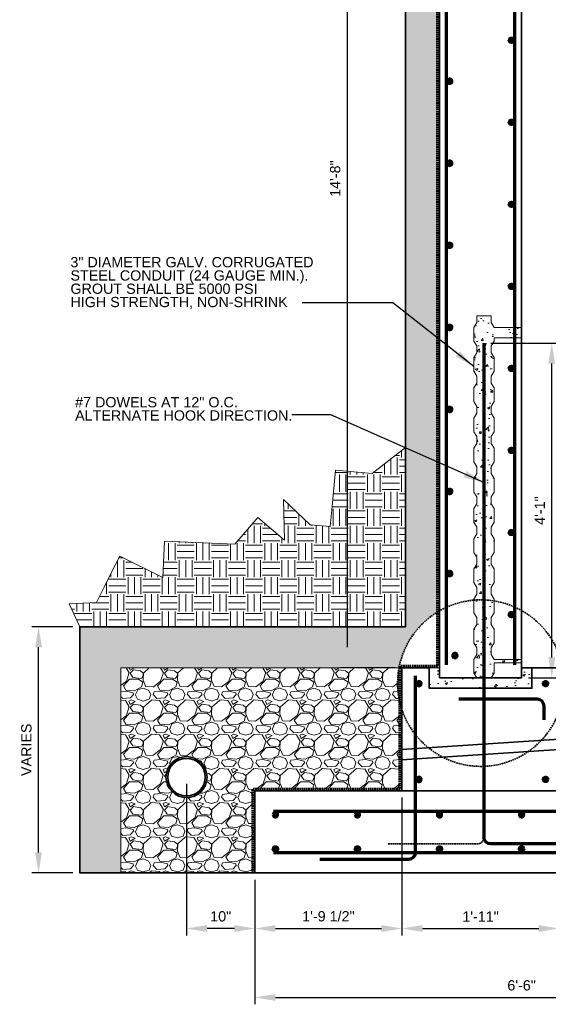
# Model space of a CAD drawing. Header units: inches. Extents: x -829 to 2226, y 10 to 4755.
# Tile 14 of 54: x -618 to -541, y 1341 to 1485. Entities that reach past the tile are written whole.
import ezdxf

# ---------------------------------------------------------------- set-up
doc = ezdxf.new("R2010")
doc.units = ezdxf.units.IN
doc.header["$LTSCALE"] = 0.5
doc.header["$MEASUREMENT"] = 0
doc.linetypes.add('DGN Style 3', pattern=[0.621993, 0.444281, -0.177712])
for name, color, linetype, lineweight in [('G-ANNO-DIMS', 7, 'Continuous', 35), ('G-ANNO-PATT', 7, 'Continuous', 18), ('G-ANNO-TEXT', 7, 'Continuous', 35), ('S-FNDN-FTNG', 7, 'Continuous', 35), ('S-REIN-RBAR', 7, 'Continuous', 70), ('S-WALL-LOAD', 7, 'Continuous', 35), ('S-WALL-SHEA', 7, 'Continuous', 35)]:
    doc.layers.add(name, color=color, linetype=linetype, lineweight=lineweight)
doc.styles.add('AEC_3 4_1 0 Scale', font='arial.ttf', dxfattribs={"height": 1.5})
doc.dimstyles.new("3 4 1'-0", dxfattribs={"dimtxt": 1.5, "dimasz": 3, "dimexe": 1, "dimexo": 1, "dimgap": 1, "dimtad": 1, "dimdec": 4, "dimzin": 15, "dimdsep": 46, "dimlunit": 4, "dimtxsty": 'AEC_3 4_1 0 Scale', "dimcen": 0.09, "dimadec": 4, "dimazin": 3, "dimtfac": 1, "dimtdec": 4, "dimtofl": 0, "dimtmove": 0, "dimatfit": 3, "dimfxl": 1, "dimfrac": 2, "dimtolj": 1, "dimtzin": 15, "dimarcsym": 0})
pattern_1 = [(50, (-935.389, 1131.2304), (3.586301, -0.31376), [0.375, -4.125]), (355, (-935.389, 1131.2304), (-0.693757, 3.76096), [0.3, -3.3]), (100.45144, (-935.09, 1131.2043), (2.892544, 3.4472), [0.3187, -3.50571]), (46.1842, (-935.389, 1132.2304), (5.336207, -0.827596), [0.5625, -6.1875]), (96.6356, (-934.944, 1132.1615), (4.67331, 4.870593), [0.47805, -5.25857]), (351.1842, (-935.389, 1132.2304), (4.67331, 4.87059), [0.45, -4.95]), (21, (-934.889, 1131.9804), (2.984535, -2.013094), [0.375, -4.125]), (326, (-934.889, 1131.9804), (1.216577, 3.62575), [0.3, -3.3]), (71.45144, (-934.6402, 1131.8127), (4.201112, 1.612656), [0.3187, -3.50571]), (37.5, (-935.3889, 1131.2304), (0.0607993, 1.6644693), [0, -3.26, 0, -3.35, 0, -3.3125]), (7.5, (-935.3889, 1131.2304), (1.315348, 1.9720586), [0, -1.91, 0, -3.185, 0, -1.2625]), (327.5, (-936.5039, 1131.2304), (2.6691122, -0.1127744), [0, -1.25, 0, -3.9, 0, -5.175]), (317.5, (-937.004, 1131.2304), (2.915931, 0.500525), [0, -1.625, 0, -2.59, 0, -3.675])]

# ---------------------------------------------------------------- blocks, each defined once
blk = doc.blocks.new('REINFDOT')
for radius in [0.00313, 0.00187, 0.000625]:
    blk.add_circle((0, 0), radius)
blk = doc.blocks.new('REINF. DOT')
at = {"layer": 'S-REIN-RBAR', "xscale": 100, "yscale": 100, "zscale": 100, "rotation": 90.00000000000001}
blk.add_blockref('REINFDOT', (36.53, 24.59), dxfattribs=at)
blk = doc.blocks.new('REINF. DOT_1')
at = {"layer": 'S-REIN-RBAR', "extrusion": (0, 0, -1), "xscale": 100, "yscale": -100, "zscale": 100, "rotation": 90}
blk.add_blockref('REINFDOT', (-36.53, 24.59), dxfattribs=at)
blk = doc.blocks.new('*D323')
at = {"layer": 'Defpoints', "color": 0, "transparency": 16777216}
for p in [(-584.02, 1360.18), (-506.02, 1360.18), (-506.02, 1341.96)]:
    blk.add_point(p, dxfattribs=at)
at = {"layer": 'G-ANNO-DIMS', "color": 0, "lineweight": -2, "transparency": 16777216}
for p, q in [((-584.02, 1359.18), (-584.02, 1340.96)), ((-506.02, 1359.18), (-506.02, 1340.96)), ((-581.02, 1341.96), (-509.02, 1341.96))]:
    blk.add_line(p, q, dxfattribs=at)
at = {"layer": 'G-ANNO-DIMS', "color": 0, "transparency": 16777216}
for points in [[(-581.02, 1342.46), (-581.02, 1341.46), (-584.02, 1341.96)], [(-509.02, 1342.46), (-509.02, 1341.46), (-506.02, 1341.96)]]:
    blk.add_solid(points, dxfattribs=at)
at = {"layer": 'G-ANNO-DIMS', "color": 0, "transparency": 16777216, "insert": (-545.02, 1343.72), "char_height": 1.5, "attachment_point": 5, "style": 'AEC_3 4_1 0 Scale'}
blk.add_mtext('\\A1;6\'-6"', dxfattribs=at)
blk = doc.blocks.new('*D337')
at = {"layer": 'Defpoints', "color": 0, "transparency": 16777216}
for p in [(-615.66, 1396.18), (-609.63, 1396.18), (-609.63, 1360.18)]:
    blk.add_point(p, dxfattribs=at)
at = {"layer": 'G-ANNO-DIMS', "color": 0, "lineweight": -2, "transparency": 16777216}
for p, q in [((-610.63, 1396.18), (-616.66, 1396.18)), ((-615.66, 1363.18), (-615.66, 1393.18)), ((-610.63, 1360.18), (-616.66, 1360.18))]:
    blk.add_line(p, q, dxfattribs=at)
at = {"layer": 'G-ANNO-DIMS', "color": 0, "transparency": 16777216}
for points in [[(-616.16, 1393.18), (-615.16, 1393.18), (-615.66, 1396.18)], [(-616.16, 1363.18), (-615.16, 1363.18), (-615.66, 1360.18)]]:
    blk.add_solid(points, dxfattribs=at)
at = {"layer": 'G-ANNO-DIMS', "color": 0, "transparency": 16777216, "insert": (-617.43, 1378.18), "char_height": 1.5, "attachment_point": 5, "rotation": 90, "style": 'AEC_3 4_1 0 Scale'}
blk.add_mtext('\\A1;VARIES', dxfattribs=at)
blk = doc.blocks.new('*D328')
at = {"layer": 'Defpoints', "color": 0, "transparency": 16777216}
for p in [(-570.5, 1566.18), (-557.02, 1566.18), (-562.52, 1390.18)]:
    blk.add_point(p, dxfattribs=at)
at = {"layer": 'G-ANNO-DIMS', "color": 0, "lineweight": -2, "transparency": 16777216}
for p, q in [((-558.02, 1566.18), (-571.5, 1566.18)), ((-570.5, 1393.18), (-570.5, 1563.18)), ((-563.52, 1390.18), (-571.5, 1390.18))]:
    blk.add_line(p, q, dxfattribs=at)
at = {"layer": 'G-ANNO-DIMS', "color": 0, "transparency": 16777216}
for points in [[(-571, 1563.18), (-570, 1563.18), (-570.5, 1566.18)], [(-571, 1393.18), (-570, 1393.18), (-570.5, 1390.18)]]:
    blk.add_solid(points, dxfattribs=at)
at = {"layer": 'G-ANNO-DIMS', "color": 0, "transparency": 16777216, "insert": (-572.27, 1461.71), "char_height": 1.5, "attachment_point": 5, "rotation": 90, "style": 'AEC_3 4_1 0 Scale'}
blk.add_mtext('\\A1;14\'-8"', dxfattribs=at)
blk = doc.blocks.new('*D342')
at = {"layer": 'Defpoints', "color": 0, "transparency": 16777216}
for p in [(-550.52, 1437.65), (-540.61, 1437.65), (-545.02, 1388.68)]:
    blk.add_point(p, dxfattribs=at)
at = {"layer": 'G-ANNO-DIMS', "color": 0, "lineweight": -2, "transparency": 16777216}
for p, q in [((-549.52, 1437.65), (-539.61, 1437.65)), ((-540.61, 1391.68), (-540.61, 1434.65)), ((-544.02, 1388.68), (-539.61, 1388.68))]:
    blk.add_line(p, q, dxfattribs=at)
at = {"layer": 'G-ANNO-DIMS', "color": 0, "transparency": 16777216}
for points in [[(-541.11, 1434.65), (-540.11, 1434.65), (-540.61, 1437.65)], [(-541.11, 1391.68), (-540.11, 1391.68), (-540.61, 1388.68)]]:
    blk.add_solid(points, dxfattribs=at)
at = {"layer": 'G-ANNO-DIMS', "color": 0, "transparency": 16777216, "insert": (-542.36, 1413.16), "char_height": 1.5, "attachment_point": 5, "rotation": 90, "style": 'AEC_3 4_1 0 Scale'}
blk.add_mtext('\\A1;4\'-1"', dxfattribs=at)
blk = doc.blocks.new('*D330')
at = {"layer": 'Defpoints', "color": 0, "transparency": 16777216}
for p in [(-562.52, 1372.18), (-584.02, 1360.18), (-562.52, 1352.04)]:
    blk.add_point(p, dxfattribs=at)
at = {"layer": 'G-ANNO-DIMS', "color": 0, "lineweight": -2, "transparency": 16777216}
for p, q in [((-562.52, 1371.18), (-562.52, 1351.04)), ((-584.02, 1359.18), (-584.02, 1351.04)), ((-581.02, 1352.04), (-565.52, 1352.04))]:
    blk.add_line(p, q, dxfattribs=at)
at = {"layer": 'G-ANNO-DIMS', "color": 0, "transparency": 16777216}
for points in [[(-581.02, 1352.54), (-581.02, 1351.54), (-584.02, 1352.04)], [(-565.52, 1352.54), (-565.52, 1351.54), (-562.52, 1352.04)]]:
    blk.add_solid(points, dxfattribs=at)
at = {"layer": 'G-ANNO-DIMS', "color": 0, "transparency": 16777216, "insert": (-573.27, 1353.82), "char_height": 1.5, "attachment_point": 5, "style": 'AEC_3 4_1 0 Scale'}
blk.add_mtext('\\A1;1\'-9 1/2"', dxfattribs=at)
blk = doc.blocks.new('*D343')
at = {"layer": 'Defpoints', "color": 0, "transparency": 16777216}
for p in [(-562.52, 1372.18), (-539.52, 1372.18), (-539.52, 1352.04)]:
    blk.add_point(p, dxfattribs=at)
at = {"layer": 'G-ANNO-DIMS', "color": 0, "lineweight": -2, "transparency": 16777216}
for p, q in [((-562.52, 1371.18), (-562.52, 1351.04)), ((-539.52, 1371.18), (-539.52, 1351.04)), ((-559.52, 1352.04), (-542.52, 1352.04))]:
    blk.add_line(p, q, dxfattribs=at)
at = {"layer": 'G-ANNO-DIMS', "color": 0, "transparency": 16777216}
for points in [[(-559.52, 1352.54), (-559.52, 1351.54), (-562.52, 1352.04)], [(-542.52, 1352.54), (-542.52, 1351.54), (-539.52, 1352.04)]]:
    blk.add_solid(points, dxfattribs=at)
at = {"layer": 'G-ANNO-DIMS', "color": 0, "transparency": 16777216, "insert": (-551.02, 1353.79), "char_height": 1.5, "width": 5.2548, "attachment_point": 5, "style": 'AEC_3 4_1 0 Scale'}
blk.add_mtext('\\A1;1\'-11"', dxfattribs=at)
blk = doc.blocks.new('*D332')
at = {"layer": 'Defpoints', "color": 0, "transparency": 16777216}
for p in [(-594.02, 1374.18), (-584.02, 1360.18), (-594.02, 1352.04)]:
    blk.add_point(p, dxfattribs=at)
at = {"layer": 'G-ANNO-DIMS', "color": 0, "lineweight": -2, "transparency": 16777216}
for p, q in [((-594.02, 1373.18), (-594.02, 1351.04)), ((-584.02, 1359.18), (-584.02, 1351.04)), ((-587.02, 1352.04), (-591.02, 1352.04))]:
    blk.add_line(p, q, dxfattribs=at)
at = {"layer": 'G-ANNO-DIMS', "color": 0, "transparency": 16777216}
for points in [[(-591.02, 1352.54), (-591.02, 1351.54), (-594.02, 1352.04)], [(-587.02, 1352.54), (-587.02, 1351.54), (-584.02, 1352.04)]]:
    blk.add_solid(points, dxfattribs=at)
at = {"layer": 'G-ANNO-DIMS', "color": 0, "transparency": 16777216, "insert": (-589.02, 1353.81), "char_height": 1.5, "attachment_point": 5, "style": 'AEC_3 4_1 0 Scale'}
blk.add_mtext('\\A1;10"', dxfattribs=at)

msp = doc.modelspace()

# ---------------------------------------------------------------- hatches: boundary and pattern name
at = {"layer": 'G-ANNO-PATT', "linetype": 'Continuous', "lineweight": 0}
h = msp.add_hatch(dxfattribs=at)
h.set_pattern_fill('EARTH', color=5, scale=10)
h.set_pattern_definition([(0, (-935.389, 1131.2304), (2.5, 2.5), [2.5, -2.5]), (0, (-935.389, 1132.168), (2.5, 2.5), [2.5, -2.5]), (0, (-935.389, 1133.1054), (2.5, 2.5), [2.5, -2.5]), (90, (-935.0764, 1133.418), (-2.5, 2.5), [2.5, -2.5]), (90, (-934.139, 1133.418), (-2.5, 2.5), [2.5, -2.5]), (90, (-933.2014, 1133.418), (-2.5, 2.5), [2.5, -2.5])])
h.paths.add_polyline_path([(-562.02111, 1422.37458), (-566.88358, 1418.56245), (-572.21823, 1419.07073), (-572.72651, 1413.73608), (-573.00473, 1410.81604), (-575.92478, 1411.09426), (-579.83915, 1414.78662), (-579.69399, 1408.83244), (-583.61332, 1412.17259), (-586.95348, 1408.25326), (-597.25841, 1408.68721), (-597.483, 1403.35395), (-603.79063, 1406.50885), (-604.92358, 1404.24373), (-606.05654, 1401.97861), (-607.18949, 1399.71349), (-611.19381, 1399.5381), (-609.63297, 1396.17738), (-562.02111, 1396.17738)])
at = {"layer": 'G-ANNO-TEXT', "linetype": 'Continuous', "lineweight": 0}
h = msp.add_hatch(dxfattribs=at)
h.set_pattern_fill('AR-SAND', color=5)
h.set_pattern_definition([(37.5, (-935.3889, 1131.2304), (-0.0629934, 1.9268238), [0, -1.52, 0, -1.7, 0, -1.625]), (7.5, (-935.389, 1131.2304), (1.769777, 2.822146), [0, -0.82, 0, -1.37, 0, -0.525]), (327.5, (-936.6189, 1131.2304), (3.114142, 0.005659), [0, -0.5, 0, -1.8, 0, -2.35]), (317.5, (-936.619, 1131.2304), (3.006127, 0.8776756), [0, -0.25, 0, -1.18, 0, -1.35])])
h.paths.add_polyline_path([(-603.63297, 1390.17738), (-562.94287, 1390.17738, -0.213571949), (-557.27111, 1398.35003), (-557.27111, 1565.92738), (-558.27111, 1565.92738), (-558.27111, 1586.42738), (-231.77111, 1586.42738), (-231.77111, 1565.92738), (-232.77111, 1565.92738), (-232.77111, 1390.42738), (-227.27111, 1390.42738), (-227.27111, 1390.17738), (-183.40925, 1390.17738), (-183.40925, 1366.17738), (-183.40925, 1360.17738), (-177.11562, 1360.17738), (-175.40925, 1360.17738), (-175.40925, 1396.17738), (-228.02111, 1396.17738), (-228.02111, 1592.17738), (-562.02111, 1592.17738), (-562.02111, 1396.17738), (-609.63297, 1396.17738), (-609.63297, 1360.17738), (-603.63297, 1360.17738), (-603.63297, 1366.17738)])
h.paths.add_polyline_path([(-404.02111, 1586.97738), (-404.02111, 1587.72738), (-386.02111, 1587.72738), (-386.02111, 1586.97738)], flags=16)
h = msp.add_hatch(dxfattribs=at)
h.set_pattern_fill('AR-CONC', color=5, scale=0.5)
h.set_pattern_definition(pattern_1)
h.paths.add_polyline_path([(-546.02011, 1439.94083), (-549.02111, 1439.94083), (-549.47822, 1440.64794), (-549.47822, 1441.64794), (-551.564, 1441.64794), (-551.564, 1440.64794), (-552.02111, 1439.94083), (-552.02111, 1437.94083), (-551.564, 1437.23373), (-551.564, 1436.23373), (-552.02111, 1435.52662), (-552.02111, 1433.52662), (-551.564, 1432.81951), (-551.564, 1431.81951), (-552.02111, 1431.11241), (-552.02111, 1429.11241), (-551.564, 1428.4053), (-551.564, 1427.4053), (-552.02111, 1426.69819), (-552.02111, 1424.69819), (-551.564, 1423.99108), (-551.564, 1422.99108), (-552.02111, 1422.28398), (-552.02111, 1420.28398), (-551.564, 1419.57687), (-551.564, 1418.57687), (-552.02111, 1417.86976), (-552.02111, 1415.86976), (-551.564, 1415.16266), (-551.564, 1414.16266), (-552.02111, 1413.45555), (-552.02111, 1411.45555), (-551.564, 1410.74844), (-551.564, 1409.74844), (-552.02111, 1409.04134), (-552.02111, 1407.04134), (-551.564, 1406.33423), (-551.564, 1405.33423), (-552.02111, 1404.62712), (-552.02111, 1402.62712), (-551.564, 1401.92002), (-551.564, 1400.92002), (-552.02111, 1400.21291), (-552.02111, 1398.21291), (-551.564, 1397.5058), (-551.564, 1396.5058), (-552.02111, 1395.7987), (-552.02111, 1393.7987), (-551.564, 1393.09159), (-551.564, 1392.09159), (-552.02111, 1391.38448), (-552.02111, 1389.38448), (-551.564, 1388.67738), (-550.52111, 1388.67738), (-549.47822, 1388.67738), (-549.02111, 1389.38448), (-549.02111, 1390.88448), (-546.02011, 1390.88448), (-546.02011, 1391.38448), (-549.02111, 1391.38448), (-549.47822, 1392.09159), (-549.47822, 1393.09159), (-549.02111, 1393.7987), (-549.02111, 1395.7987), (-549.47822, 1396.5058), (-549.47822, 1397.5058), (-549.02111, 1398.21291), (-549.02111, 1400.21291), (-549.47822, 1400.92002), (-549.47822, 1401.92002), (-549.02111, 1402.62712), (-549.02111, 1404.62712), (-549.47822, 1405.33423), (-549.47822, 1406.33423), (-549.02111, 1407.04134), (-549.02111, 1409.04134), (-549.47822, 1409.74844), (-549.47822, 1410.74844), (-549.02111, 1411.45555), (-549.02111, 1413.45555), (-549.47822, 1414.16266), (-549.47822, 1415.16266), (-549.02111, 1415.86976), (-549.02111, 1417.86976), (-549.47822, 1418.57687), (-549.47822, 1419.57687), (-549.02111, 1420.28398), (-549.02111, 1422.28398), (-549.47822, 1422.99108), (-549.47822, 1423.99108), (-549.02111, 1424.69819), (-549.02111, 1426.69819), (-549.47822, 1427.4053), (-549.47822, 1428.4053), (-549.02111, 1429.11241), (-549.02111, 1431.11241), (-549.47822, 1431.81951), (-549.47822, 1432.81951), (-549.02111, 1433.52662), (-549.02111, 1435.52662), (-549.47822, 1436.23373), (-549.47822, 1437.23373), (-549.02111, 1437.94083), (-549.02111, 1438.44083), (-546.02011, 1438.44083)])
h = msp.add_hatch(dxfattribs=at)
h.set_pattern_fill('AR-CONC', color=5, scale=0.5)
h.set_pattern_definition(pattern_1)
h.paths.add_polyline_path([(-545.02111, 1439.94083), (-546.02011, 1439.94083), (-546.02011, 1438.44083), (-545.02111, 1438.44083)])
h = msp.add_hatch(dxfattribs=at)
h.set_pattern_fill('AR-CONC', color=5, scale=0.5)
h.set_pattern_definition(pattern_1)
h.paths.add_polyline_path([(-545.02111, 1391.38448), (-546.02011, 1391.38448), (-546.02011, 1390.88448), (-545.02111, 1390.88448)])
h = msp.add_hatch(dxfattribs=at)
h.set_pattern_fill('GRAVEL', color=5, scale=5)
h.set_pattern_definition([(228.01279, (-931.7889, 1136.23043), (-40, -45), [0.67268, -66.59544]), (184.96974, (-932.2389, 1135.73043), (60, 5), [1.15434, -114.279624]), (132.51045, (-933.3889, 1135.63043), (50, -55), [0.81394, -80.580163]), (267.27369, (-935.3389, 1134.38043), (5, 100), [1.05119, -104.06779]), (292.833654, (-935.3889, 1133.33043), (-25, 60), [1.030775, -102.046866]), (357.27369, (-934.9889, 1132.38043), (-100, 5), [1.05119, -104.06779]), (37.69424, (-933.9389, 1132.33043), (-65, -50), [1.390145, -137.624243]), (72.25533, (-932.8389, 1133.18043), (35, 110), [1.31244, -129.931607]), (121.429566, (-932.4389, 1134.43043), (-40, 65), [1.05475, -104.420366]), (175.23636, (-932.9889, 1135.33043), (55, -5), [1.20416, -59.003813]), (222.397438, (-934.1889, 1135.43043), (-60, -55), [1.55724, -154.166875]), (138.81407, (-930.3889, 1134.33043), (-35, 30), [0.531505, -52.619224]), (171.469234, (-930.7889, 1134.68043), (65, -10), [1.011185, -100.107557]), (225, (-931.789, 1134.8304), (-6e-16, -5), [0.707105, -6.363963]), (203.19859, (-932.1389, 1135.4304), (25, 10), [0.38079, -37.698076]), (291.8014, (-932.4889, 1135.2804), (-5, 15), [0.538515, -26.38731]), (30.96376, (-932.2889, 1134.7804), (15, 10), [0.874645, -28.280114]), (161.56505, (-931.5389, 1135.2304), (10, -5), [0.632455, -15.178933]), (16.38954, (-935.3889, 1135.28043), (50, 15), [0.886, -87.714226]), (70.34618, (-934.5389, 1135.53043), (-20, -55), [0.743305, -73.58704]), (293.19859, (-931.5389, 1136.2304), (-10, 25), [0.761575, -37.31729]), (343.61046, (-931.2389, 1135.53043), (-50, 15), [0.886, -87.714226]), (339.44395, (-935.3889, 1132.18043), (-25, 10), [0.8544, -41.86562]), (294.77514, (-934.5889, 1131.88043), (-25, 55), [0.71589, -70.873215]), (66.80141, (-931.4889, 1131.2304), (10, 25), [0.761575, -37.31729]), (17.354025, (-931.1889, 1131.93043), (-65, -20), [0.838155, -82.97712]), (69.44395, (-933.9389, 1131.23043), (-10, -25), [0.4272, -42.29282]), (101.30993, (-931.7889, 1131.2304), (-5, 20), [0.25495, -25.24015]), (165.96376, (-931.8389, 1131.4804), (15, -5), [1.030775, -19.584753]), (186.009006, (-932.8389, 1131.73043), (50, 5), [0.95525, -94.569616]), (303.69007, (-932.2889, 1134.3304), (-5, 10), [0.72111, -17.306646]), (353.157227, (-931.8889, 1133.73043), (85, -10), [1.25897, -124.637813]), (60.9454, (-930.6389, 1133.58043), (-20, -35), [0.51478, -50.96337]), (90, (-930.389, 1134.0304), (-5, 5), [0.3, -4.7]), (120.25644, (-932.9389, 1131.88043), (20, -35), [0.69462, -68.7676]), (48.01279, (-933.2889, 1132.48043), (40, 45), [1.34536, -65.92276]), (0, (-932.389, 1133.4804), (5, 5), [1.3, -3.7]), (325.30485, (-931.0889, 1133.48043), (50, -35), [0.79057, -78.26637]), (254.0546, (-930.4389, 1133.0304), (-5, -20), [0.72801, -35.67254]), (207.645975, (-930.6389, 1132.33043), (-95, -50), [1.185325, -117.34737]), (175.42608, (-931.6889, 1131.78043), (-65, 5), [1.253995, -124.145367])])
h.paths.add_polyline_path([(-563.15256, 1387.92738, -0.046018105), (-562.94716, 1390.15442), (-603.63297, 1390.17738), (-603.63297, 1360.17738), (-585.02111, 1360.17738), (-584.27111, 1360.17738), (-584.27111, 1372.42738), (-562.77111, 1372.42738), (-562.77111, 1384.90356, -0.062825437)])
h.paths.add_polyline_path([(-591.02111, 1374.17738, -1), (-597.02111, 1374.17738, -1)], flags=16)
h.paths.add_polyline_path([(-591.27111, 1374.17738, -1), (-596.77111, 1374.17738, -1)], flags=0)
h = msp.add_hatch(dxfattribs=at)
h.set_pattern_fill('AR-CONC', color=5, scale=0.5)
h.set_pattern_definition(pattern_1)
h.paths.add_polyline_path([(-550.52111, 1388.67738), (-551.564, 1388.67738), (-557.02111, 1388.67738), (-557.02111, 1390.17738), (-558.02111, 1390.17738), (-558.52111, 1390.17738), (-558.52111, 1387.17738), (-550.52111, 1387.17738)])
h = msp.add_hatch(dxfattribs=at)
h.set_pattern_fill('AR-CONC', color=5, scale=0.5)
h.set_pattern_definition(pattern_1)
h.paths.add_polyline_path([(-543.52111, 1390.17738), (-545.02111, 1390.17738), (-545.02111, 1388.67738), (-549.47822, 1388.67738), (-550.52111, 1388.67738), (-550.52111, 1387.17738), (-543.52111, 1387.17738)])

# ---------------------------------------------------------------- linework, layer by layer
at = {"layer": 'G-ANNO-PATT', "flags": 128}
for points in [[(-228.02111, 1592.17738), (-562.02111, 1592.17738), (-562.02111, 1396.17738), (-609.63297, 1396.17738), (-609.63297, 1360.17738), (-603.63297, 1360.17738), (-603.63297, 1366.17738), (-603.63297, 1366.17738), (-603.63297, 1390.17738), (-562.52111, 1390.17738), (-558.02111, 1390.17738), (-557.02111, 1390.17738), (-557.02111, 1393.14688), (-557.02111, 1563.20788), (-557.02111, 1566.17738), (-558.02111, 1566.17738), (-558.02111, 1566.17738), (-558.02111, 1586.17738), (-507.0768, 1586.17695), (-232.02111, 1586.17738)], [(-562.02111, 1422.37458), (-566.88358, 1418.56245), (-572.21823, 1419.07073), (-572.72651, 1413.73608), (-573.00473, 1410.81604), (-575.92478, 1411.09426), (-579.83915, 1414.78662), (-579.69399, 1408.83244), (-583.61332, 1412.17259), (-586.95348, 1408.25326), (-597.25841, 1408.68721), (-597.483, 1403.35395), (-603.79063, 1406.50885), (-604.92358, 1404.24373), (-606.05654, 1401.97861), (-607.18949, 1399.71349), (-611.19381, 1399.5381), (-609.63297, 1396.17738)]]:
    msp.add_lwpolyline(points, dxfattribs=at)
for points in [[(-549.02111, 1439.94083), (-549.47822, 1440.64794), (-549.47822, 1441.64794), (-551.564, 1441.64794), (-551.564, 1440.64794), (-552.02111, 1439.94083), (-552.02111, 1437.94083), (-551.564, 1437.23373), (-551.564, 1436.23373), (-552.02111, 1435.52662), (-552.02111, 1433.52662), (-551.564, 1432.81951), (-551.564, 1431.81951), (-552.02111, 1431.11241), (-552.02111, 1429.11241), (-551.564, 1428.4053), (-551.564, 1427.4053), (-552.02111, 1426.69819), (-552.02111, 1424.69819), (-551.564, 1423.99108), (-551.564, 1422.99108), (-552.02111, 1422.28398), (-552.02111, 1420.28398), (-551.564, 1419.57687), (-551.564, 1418.57687), (-552.02111, 1417.86976), (-552.02111, 1415.86976), (-551.564, 1415.16266), (-551.564, 1414.16266), (-552.02111, 1413.45555), (-552.02111, 1411.45555), (-551.564, 1410.74844), (-551.564, 1409.74844), (-552.02111, 1409.04134), (-552.02111, 1407.04134), (-551.564, 1406.33423), (-551.564, 1405.33423), (-552.02111, 1404.62712), (-552.02111, 1402.62712), (-551.564, 1401.92002), (-551.564, 1400.92002), (-552.02111, 1400.21291), (-552.02111, 1398.21291), (-551.564, 1397.5058), (-551.564, 1396.5058), (-552.02111, 1395.7987), (-552.02111, 1393.7987), (-551.564, 1393.09159), (-551.564, 1392.09159), (-552.02111, 1391.38448), (-552.02111, 1389.38448), (-551.564, 1388.67738), (-550.52111, 1388.67738), (-549.47822, 1388.67738), (-549.02111, 1389.38448), (-549.02111, 1390.88448), (-545.02111, 1390.88448), (-545.02111, 1391.38448), (-546.02011, 1391.38448), (-549.02111, 1391.38448), (-549.47822, 1392.09159), (-549.47822, 1393.09159), (-549.02111, 1393.7987), (-549.02111, 1395.7987), (-549.47822, 1396.5058), (-549.47822, 1397.5058), (-549.02111, 1398.21291), (-549.02111, 1400.21291), (-549.47822, 1400.92002), (-549.47822, 1401.92002), (-549.02111, 1402.62712), (-549.02111, 1404.62712), (-549.47822, 1405.33423), (-549.47822, 1406.33423), (-549.02111, 1407.04134), (-549.02111, 1409.04134), (-549.47822, 1409.74844), (-549.47822, 1410.74844), (-549.02111, 1411.45555), (-549.02111, 1413.45555), (-549.47822, 1414.16266), (-549.47822, 1415.16266), (-549.02111, 1415.86976), (-549.02111, 1417.86976), (-549.47822, 1418.57687), (-549.47822, 1419.57687), (-549.02111, 1420.28398), (-549.02111, 1422.28398), (-549.47822, 1422.99108), (-549.47822, 1423.99108), (-549.02111, 1424.69819), (-549.02111, 1426.69819), (-549.47822, 1427.4053), (-549.47822, 1428.4053), (-549.02111, 1429.11241), (-549.02111, 1431.11241), (-549.47822, 1431.81951), (-549.47822, 1432.81951), (-549.02111, 1433.52662), (-549.02111, 1435.52662), (-549.47822, 1436.23373), (-549.47822, 1437.23373), (-549.02111, 1437.94083), (-549.02111, 1438.44083), (-545.02111, 1438.44083), (-545.02111, 1439.94083), (-549.02111, 1439.94083)], [(-609.63297, 1396.17738), (-562.02111, 1396.17738), (-562.02111, 1422.37458), (-566.88358, 1418.56245), (-572.21823, 1419.07073), (-572.72651, 1413.73608), (-573.00473, 1410.81604), (-575.92478, 1411.09426), (-579.83915, 1414.78662), (-579.69399, 1408.83244), (-583.61332, 1412.17259), (-586.95348, 1408.25326), (-597.25841, 1408.68721), (-597.483, 1403.35395), (-603.79063, 1406.50885), (-604.92358, 1404.24373), (-606.05654, 1401.97861), (-607.18949, 1399.71349), (-611.19381, 1399.5381), (-609.63297, 1396.17738)], [(-551.564, 1388.67738), (-557.02111, 1388.67738), (-557.02111, 1390.17738), (-558.02111, 1390.17738), (-558.52111, 1390.17738), (-558.52111, 1387.17738), (-550.52111, 1387.17738), (-550.52111, 1388.67738), (-551.564, 1388.67738)], [(-543.52111, 1387.17738), (-543.52111, 1390.17738), (-545.02111, 1390.17738), (-545.02111, 1388.67738), (-549.47822, 1388.67738), (-550.52111, 1388.67738), (-550.52111, 1387.17738), (-543.52111, 1387.17738)]]:
    msp.add_lwpolyline(points, close=True, dxfattribs=at)
at = {"layer": 'G-ANNO-TEXT'}
for p, q in [((-562.02111, 1396.17738), (-562.02111, 1588.17738)), ((-543.52111, 1390.17738), (-545.02111, 1390.17738)), ((-539.52111, 1379.72424), (-562.52111, 1378.22424)), ((-539.52111, 1378.21904), (-562.52111, 1376.71904))]:
    msp.add_line(p, q, dxfattribs=at)
at = {"layer": 'G-ANNO-TEXT', "linetype": 'DGN Style 3'}
msp.add_line((-564.52111, 1364.40313), (-551.52111, 1364.40313), dxfattribs=at)
at = {"layer": 'G-ANNO-TEXT', "flags": 128}
for points in [[(-562.02111, 1396.17738), (-609.63297, 1396.17738), (-609.63297, 1360.17738), (-584.02111, 1360.17738)], [(-584.5039, 1388.16288), (-584.5039, 1388.16288)]]:
    msp.add_lwpolyline(points, dxfattribs=at)
at = {"layer": 'G-ANNO-TEXT', "linetype": 'DGN Style 3'}
msp.add_circle((-550.97672, 1387.92738), 12.17584, dxfattribs=at)
at = {"layer": 'G-ANNO-TEXT'}
for radius in [3, 2.75]:
    msp.add_circle((-594.02111, 1374.17738), radius, dxfattribs=at)
at = {"layer": 'G-ANNO-TEXT', "linetype": 'DGN Style 3'}
msp.add_arc((-551.52111, 1365.40313), 1, 270, 0, dxfattribs=at)
at = {"layer": 'S-FNDN-FTNG'}
msp.add_line((-562.52111, 1372.17738), (-562.52111, 1390.17738), dxfattribs=at)
at = {"layer": 'S-FNDN-FTNG', "flags": 128}
for points in [[(-562.52111, 1390.17738), (-558.52111, 1390.17738)], [(-558.52111, 1390.17738), (-558.52111, 1387.17738), (-543.52111, 1387.17738), (-543.52111, 1390.17738)], [(-543.52111, 1390.17738), (-539.52111, 1390.17738), (-539.52111, 1372.17738)]]:
    msp.add_lwpolyline(points, dxfattribs=at)
at = {"layer": 'S-FNDN-FTNG'}
msp.add_3dface([(-584.02111, 1360.17738), (-506.02111, 1360.17738), (-506.02111, 1372.17738), (-584.02111, 1372.17738)], dxfattribs=at)
at = {"layer": 'S-REIN-RBAR'}
for p, q in [((-556.02111, 1390.61438), (-556.02111, 1564.02038)), ((-546.02011, 1390.61438), (-546.02011, 1564.02038)), ((-550.52111, 1437.64794), (-550.52111, 1365.40313)), ((-560.52111, 1363.17738), (-560.52111, 1389.00256)), ((-542.74229, 1385.58183), (-554.18888, 1385.58183)), ((-541.74229, 1382.58183), (-541.74229, 1384.58183)), ((-581.32183, 1369.17738), (-508.70554, 1369.17738)), ((-534.02111, 1364.40313), (-549.52111, 1364.40313)), ((-581.32183, 1363.17738), (-508.70554, 1363.17738)), ((-574.52111, 1362.17738), (-561.52111, 1362.17738))]:
    msp.add_line(p, q, dxfattribs=at)
for centre, start, end in [((-542.74229, 1384.58183), 0, 90), ((-561.52111, 1363.17738), 270, 0)]:
    msp.add_arc(centre, 1, start, end, dxfattribs=at)
at = {"layer": 'S-REIN-RBAR', "extrusion": (0, 0, -1)}
msp.add_arc((549.52111, 1365.40313), 1, 270, 0, dxfattribs=at)
at = {"layer": 'S-WALL-LOAD'}
for p, q in [((-557.02111, 1388.67738), (-557.02111, 1563.20788)), ((-545.02111, 1388.67738), (-545.02111, 1563.20788)), ((-557.02111, 1388.67738), (-545.02111, 1388.67738))]:
    msp.add_line(p, q, dxfattribs=at)
at = {"layer": 'S-WALL-SHEA', "linetype": 'DGN Style 3', "lineweight": 70, "flags": 128}
msp.add_lwpolyline([(-584.27111, 1360.17738), (-584.27111, 1372.42738), (-562.77111, 1372.42738), (-562.77111, 1390.42738), (-557.27111, 1390.42738), (-557.27111, 1565.92738), (-558.27111, 1565.92738), (-558.27111, 1586.42738), (-231.77111, 1586.42738), (-231.77111, 1565.92738), (-232.77111, 1565.92738), (-232.77111, 1390.42738), (-227.27111, 1390.42738), (-227.27111, 1372.42738), (-205.77111, 1372.42738), (-205.77111, 1360.17738)], dxfattribs=at)

# ---------------------------------------------------------------- block references
at = {"layer": 'S-REIN-RBAR', "rotation": 180}
for p in [(-509.98671, 1506.54256), (-509.98671, 1494.54256), (-509.98671, 1482.54256), (-509.98671, 1470.54256), (-509.98671, 1458.54256), (-509.98671, 1446.54256), (-509.98671, 1434.54256), (-509.98671, 1422.54256), (-504.98771, 1412.43816), (-504.98771, 1398.43816)]:
    msp.add_blockref('REINF. DOT', p, dxfattribs=at)
at = {"layer": 'S-REIN-RBAR', "extrusion": (0, 0, -1), "rotation": 180}
for p in [(592.05452, 1500.54256), (592.05452, 1488.54256), (592.05452, 1476.54256), (592.05452, 1464.54256), (592.05452, 1452.54256), (592.05452, 1440.54256), (592.05452, 1428.54256), (591.30452, 1416.54256), (596.55452, 1412.43816), (596.55452, 1398.43816), (617.55452, 1393.26681), (605.55452, 1393.26681), (593.55452, 1393.26681), (581.55452, 1393.26681)]:
    msp.add_blockref('REINF. DOT_1', p, dxfattribs=at)
at = {"layer": 'S-REIN-RBAR'}
for p in [(-617.55452, 1339.08795), (-605.55452, 1339.08795), (-593.55452, 1339.08795), (-581.55452, 1339.08795)]:
    msp.add_blockref('REINF. DOT', p, dxfattribs=at)

# ---------------------------------------------------------------- texts
at = {"layer": 'G-ANNO-TEXT', "color": 7, "char_height": 1.5, "attachment_point": 1, "style": 'AEC_3 4_1 0 Scale'}
for s, insert, line_spacing_factor in [('3" DIAMETER GALV. CORRUGATED\\PSTEEL CONDUIT (24 GAUGE MIN.).\\PGROUT SHALL BE 5000 PSI \\PHIGH STRENGTH, NON-SHRINK', (-610.99826, 1450.24409), 0.777165), ('#7 DOWELS AT 12" O.C.\\PALTERNATE HOOK DIRECTION.', (-610.3137, 1429.76514), 0.776524)]:
    msp.add_mtext(s, dxfattribs=dict(at, insert=insert, line_spacing_factor=line_spacing_factor))

# ---------------------------------------------------------------- dimensions: what is measured, and where the dimension line sits
at = {"layer": 'G-ANNO-DIMS'}
dim = msp.add_linear_dim(base=(-570.50176, 1566.17738), p1=(-562.52111, 1390.17738), p2=(-557.02111, 1566.17738), angle=90, dimstyle="3 4 1'-0", dxfattribs=at)
dim.commit()
dim.dimension.update_dxf_attribs({"geometry": '*D328', "text_midpoint": (-570.50176, 1461.70518), "dimtype": 160})
for base, p1, p2, angle, picture, middle in [((-540.60859, 1437.64794), (-545.02111, 1388.67738), (-550.52111, 1437.64794), 90, '*D342', (-542.36166, 1413.16266)), ((-594.02111, 1352.03943), (-584.02111, 1360.17738), (-594.02111, 1374.17738), 180, '*D332', (-589.02111, 1353.80529))]:
    dim = msp.add_linear_dim(base=base, p1=p1, p2=p2, angle=angle, dimstyle="3 4 1'-0", dxfattribs=at)
    dim.commit()
    dim.dimension.update_dxf_attribs({"geometry": picture, "text_midpoint": middle})
dim = msp.add_linear_dim(base=(-615.65522, 1396.17738), p1=(-609.63297, 1360.17738), p2=(-609.63297, 1396.17738), angle=90, text='VARIES', dimstyle="3 4 1'-0", dxfattribs=at)
dim.commit()
dim.dimension.update_dxf_attribs({"geometry": '*D337', "text_midpoint": (-617.4308, 1378.17738)})
for base, p1, p2, picture, middle in [((-562.52111, 1352.03943), (-584.02111, 1360.17738), (-562.52111, 1372.17738), '*D330', (-573.27111, 1353.81501)), ((-539.52111, 1352.03943), (-562.52111, 1372.17738), (-539.52111, 1372.17738), '*D343', (-551.02111, 1353.7925)), ((-506.02111, 1341.9553), (-584.02111, 1360.17738), (-506.02111, 1360.17738), '*D323', (-545.02111, 1343.72116))]:
    dim = msp.add_linear_dim(base=base, p1=p1, p2=p2, dimstyle="3 4 1'-0", dxfattribs=at)
    dim.commit()
    dim.dimension.update_dxf_attribs({"geometry": picture, "text_midpoint": middle})

# ---------------------------------------------------------------- leaders
at = {"layer": 'G-ANNO-TEXT'}
for points in [[(-551.99351, 1434.21051), (-563.86917, 1443.54809), (-577.09406, 1443.54809)], [(-550.52111, 1417.26967), (-572.9405, 1427.14263), (-578.60588, 1427.14263)]]:
    msp.add_leader(points, dimstyle="3 4 1'-0", override={"dimgap": 2}, dxfattribs=at)

doc.saveas('drawing.dxf')
